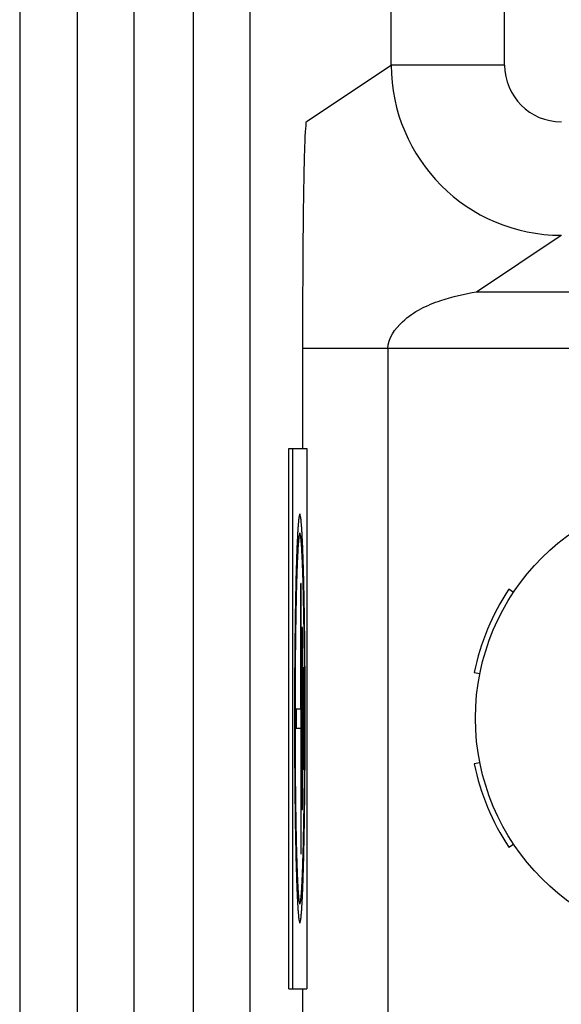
# Model space of a CAD drawing. Header units: inches. Extents: x 0 to 34, y 0 to 22.
# Tile 107 of 124: x 24.288 to 24.476, y 13.786 to 14.128. Entities that reach past the tile are written whole.
import ezdxf

# ---------------------------------------------------------------- set-up
doc = ezdxf.new("R2010")
doc.units = ezdxf.units.IN
doc.header["$LTSCALE"] = 1.87
doc.header["$MEASUREMENT"] = 0
doc.layers.get('0').update_dxf_attribs({"linetype": 'CONTINUOUS'})
doc.layers.add('03___PRT_ALL_CURVES', color=7, linetype='CONTINUOUS')

msp = doc.modelspace()

# ---------------------------------------------------------------- linework, layer by layer
at = {"color": 7, "linetype": 'CONTINUOUS'}
for p, q in [((24.30776, 16.74984), (24.30776, 13.59745)), ((24.32744, 16.74984), (24.32744, 13.59753)), ((24.34814, 13.59769), (24.34814, 16.74984)), ((24.36782, 13.59801), (24.36782, 16.74984)), ((24.2878, 16.6777), (24.2878, 13.59748)), ((24.41683, 14.11229), (24.41683, 14.3146)), ((24.45618, 14.11229), (24.45618, 14.3146)), ((24.38742, 14.09269), (24.41683, 14.11229)), ((24.45618, 14.11229), (24.41683, 14.11229)), ((24.44646, 14.03365), (24.47587, 14.05325)), ((24.44646, 14.03365), (24.49938, 14.03365)), ((24.50575, 14.01396), (24.38615, 14.01396)), ((24.38615, 13.97927), (24.38615, 14.01396)), ((24.41567, 14.01396), (24.41567, 13.59969)), ((24.38124, 13.97927), (24.38753, 13.97927)), ((24.38124, 13.79177), (24.38124, 13.97927)), ((24.38262, 13.79177), (24.38262, 13.97927)), ((24.38753, 13.97927), (24.38753, 13.79177)), ((24.45927, 13.92933), (24.45763, 13.93042)), ((24.44566, 13.90152), (24.44759, 13.90113)), ((24.44759, 13.87021), (24.44566, 13.86982)), ((24.45763, 13.84092), (24.45927, 13.84201)), ((24.38124, 13.79177), (24.38753, 13.79177)), ((24.38615, 13.59849), (24.38615, 13.79177))]:
    msp.add_line(p, q, dxfattribs=at)
msp.add_circle((24.5248, 13.88567), 0.07874, dxfattribs=at)
for centre, radius, start, end in [((24.4759, 14.11232), 0.05907, 180.0237, 269.9727), ((24.47587, 14.11229), 0.01968, 180.0064, 270.0045), ((24.5248, 13.88567), 0.08071, 146.3236, 168.6764), ((24.5248, 13.88567), 0.08071, 191.3236, 213.6764)]:
    msp.add_arc(centre, radius, start, end, dxfattribs=at)
for points, knots in [([(24.38615, 14.01396), (24.38615, 14.02245), (24.38615, 14.03507), (24.38626, 14.05161), (24.38638, 14.06324), (24.38657, 14.07377), (24.38672, 14.08165), (24.38696, 14.08686), (24.387, 14.08979), (24.38733, 14.09146), (24.38721, 14.09255), (24.38742, 14.09269)], [0, 0, 0, 0, 0.32334, 0.480685, 0.629962, 0.766128, 0.882183, 0.929225, 0.966163, 0.990451, 1, 1, 1, 1]), ([(24.41567, 14.01396), (24.41567, 14.0175), (24.42144, 14.02537), (24.4331, 14.03082), (24.44225, 14.03294), (24.44646, 14.03365)], [0, 0, 0, 0, 0.274709, 0.668123, 1, 1, 1, 1])]:
    msp.add_open_spline(points, degree=3, knots=knots, dxfattribs=at)
at = {"layer": '03___PRT_ALL_CURVES', "color": 4, "linetype": 'CONTINUOUS'}
for p, q in [((24.38555, 13.93246), (24.38538, 13.93246)), ((24.38538, 13.88881), (24.38538, 13.93246)), ((24.38555, 13.8386), (24.38555, 13.93246)), ((24.38594, 13.9171), (24.38577, 13.9171)), ((24.38577, 13.9171), (24.38577, 13.85396)), ((24.38594, 13.85396), (24.38594, 13.9171)), ((24.38633, 13.90313), (24.38616, 13.90313)), ((24.38616, 13.90313), (24.38616, 13.86793)), ((24.38633, 13.86793), (24.38633, 13.90313)), ((24.38538, 13.88881), (24.38385, 13.88881)), ((24.38385, 13.88881), (24.38385, 13.88224)), ((24.38385, 13.88224), (24.38538, 13.88224)), ((24.38538, 13.88224), (24.38538, 13.8386)), ((24.38616, 13.86793), (24.38633, 13.86793)), ((24.38577, 13.85396), (24.38594, 13.85396)), ((24.38538, 13.8386), (24.38555, 13.8386))]:
    msp.add_line(p, q, dxfattribs=at)
for points, knots in [([(24.38507, 13.95655), (24.38504, 13.95643), (24.385, 13.95626), (24.38494, 13.95604), (24.38489, 13.95587), (24.38486, 13.95573), (24.38483, 13.95562), (24.3848, 13.95553), (24.38478, 13.95545), (24.38476, 13.95538), (24.38475, 13.95532), (24.38474, 13.95529), (24.38473, 13.95526), (24.38472, 13.95524), (24.38472, 13.95522), (24.38472, 13.95521), (24.38471, 13.9552), (24.38471, 13.9552), (24.38471, 13.95518), (24.38471, 13.95516), (24.38471, 13.95512), (24.3847, 13.95507), (24.3847, 13.95501), (24.38469, 13.95492), (24.38468, 13.95482), (24.38467, 13.95465), (24.38465, 13.95444), (24.38463, 13.95419), (24.3846, 13.95394), (24.38458, 13.95361), (24.38454, 13.95319), (24.3845, 13.95277), (24.38447, 13.95244), (24.38445, 13.95219), (24.38443, 13.95194), (24.38441, 13.95173), (24.3844, 13.95156), (24.38439, 13.95146), (24.38438, 13.95138), (24.38438, 13.95131), (24.38437, 13.95126), (24.38437, 13.95122), (24.38437, 13.9512), (24.38437, 13.95119), (24.38436, 13.95116), (24.38436, 13.95113), (24.38436, 13.95107), (24.38436, 13.95098), (24.38435, 13.95088), (24.38434, 13.95075), (24.38434, 13.95058), (24.38432, 13.95031), (24.38431, 13.94997), (24.38429, 13.94956), (24.38427, 13.94915), (24.38424, 13.94861), (24.38421, 13.94793), (24.38417, 13.94726), (24.38415, 13.94671), (24.38412, 13.94631), (24.3841, 13.9459), (24.38409, 13.94556), (24.38407, 13.94529), (24.38407, 13.94512), (24.38406, 13.94498), (24.38405, 13.94488), (24.38405, 13.9448), (24.38405, 13.94474), (24.38405, 13.9447), (24.38404, 13.94468), (24.38404, 13.94464), (24.38404, 13.9446), (24.38404, 13.94452), (24.38404, 13.9444), (24.38403, 13.94426), (24.38403, 13.94407), (24.38402, 13.94384), (24.38401, 13.94347), (24.38399, 13.943), (24.38397, 13.94245), (24.38396, 13.94189), (24.38393, 13.94114), (24.3839, 13.94021), (24.38387, 13.93928), (24.38385, 13.93854), (24.38383, 13.93798), (24.38381, 13.93742), (24.3838, 13.93695), (24.38379, 13.93658), (24.38378, 13.93635), (24.38377, 13.93616), (24.38377, 13.93602), (24.38376, 13.93591), (24.38376, 13.93583), (24.38376, 13.93578), (24.38376, 13.93575), (24.38376, 13.9357), (24.38376, 13.93565), (24.38375, 13.93555), (24.38375, 13.93541), (24.38375, 13.93524), (24.38374, 13.93502), (24.38374, 13.93474), (24.38373, 13.93429), (24.38372, 13.93374), (24.3837, 13.93307), (24.38369, 13.9324), (24.38367, 13.9315), (24.38364, 13.93039), (24.38362, 13.92927), (24.3836, 13.92838), (24.38359, 13.92771), (24.38357, 13.92704), (24.38356, 13.92648), (24.38355, 13.92604), (24.38354, 13.9257), (24.38354, 13.92542), (24.38353, 13.92523), (24.38353, 13.92512), (24.38353, 13.92504), (24.38353, 13.92494), (24.38353, 13.92481), (24.38352, 13.92459), (24.38352, 13.92427), (24.38351, 13.92389), (24.38351, 13.92338), (24.3835, 13.92274), (24.38349, 13.92198), (24.38348, 13.92122), (24.38346, 13.9202), (24.38344, 13.91892), (24.38342, 13.9174), (24.3834, 13.91613), (24.38339, 13.91511), (24.38338, 13.91447), (24.38337, 13.91396), (24.38337, 13.91358), (24.38336, 13.91326), (24.38336, 13.91304), (24.38336, 13.91291), (24.38336, 13.91282), (24.38336, 13.91271), (24.38336, 13.91258), (24.38335, 13.91233), (24.38335, 13.91199), (24.38335, 13.91157), (24.38334, 13.91102), (24.38334, 13.91033), (24.38333, 13.90923), (24.38332, 13.90785), (24.3833, 13.90619), (24.38329, 13.90453), (24.38328, 13.90315), (24.38327, 13.90205), (24.38327, 13.90136), (24.38326, 13.9008), (24.38326, 13.90039), (24.38326, 13.90004), (24.38325, 13.89977), (24.38325, 13.89956), (24.38325, 13.89934), (24.38325, 13.89905), (24.38325, 13.89868), (24.38325, 13.89824), (24.38325, 13.89766), (24.38324, 13.89693), (24.38324, 13.89576), (24.38324, 13.8943), (24.38323, 13.89254), (24.38323, 13.89079), (24.38322, 13.88903), (24.38322, 13.88757), (24.38322, 13.88655), (24.38322, 13.88596), (24.38321, 13.88552), (24.38322, 13.88509), (24.38322, 13.88452), (24.38322, 13.88351), (24.38322, 13.8815), (24.38323, 13.8792), (24.38324, 13.8769), (24.38324, 13.87546), (24.38324, 13.87431), (24.38325, 13.87345), (24.38325, 13.87273), (24.38325, 13.87223), (24.38325, 13.87194), (24.38325, 13.87173), (24.38325, 13.87152), (24.38325, 13.87124), (24.38326, 13.87076), (24.38326, 13.87007), (24.38327, 13.86924), (24.38328, 13.86813), (24.38329, 13.86675), (24.3833, 13.86509), (24.38332, 13.86343), (24.38333, 13.86205), (24.38334, 13.86095), (24.38334, 13.86025), (24.38335, 13.8597), (24.38335, 13.85929), (24.38335, 13.85894), (24.38335, 13.8587), (24.38335, 13.85856), (24.38335, 13.85846), (24.38336, 13.85836), (24.38336, 13.85823), (24.38336, 13.85801), (24.38337, 13.85769), (24.38337, 13.85731), (24.38338, 13.8568), (24.38339, 13.85616), (24.3834, 13.85514), (24.38342, 13.85387), (24.38344, 13.85234), (24.38346, 13.85081), (24.38348, 13.84953), (24.38349, 13.84851), (24.3835, 13.84788), (24.38351, 13.84737), (24.38351, 13.84698), (24.38352, 13.84667), (24.38352, 13.84644), (24.38352, 13.84632), (24.38353, 13.84622), (24.38353, 13.84613), (24.38353, 13.84602), (24.38353, 13.84582), (24.38354, 13.84554), (24.38355, 13.8452), (24.38356, 13.84474), (24.38357, 13.84417), (24.38359, 13.84326), (24.38361, 13.84212), (24.38364, 13.84076), (24.38367, 13.83962), (24.38369, 13.83871), (24.3837, 13.83803), (24.38372, 13.83735), (24.38373, 13.83678), (24.38374, 13.83632), (24.38374, 13.83604), (24.38375, 13.83581), (24.38375, 13.83564), (24.38375, 13.8355), (24.38376, 13.8354), (24.38376, 13.83534), (24.38376, 13.8353), (24.38376, 13.83527), (24.38376, 13.83522), (24.38376, 13.83514), (24.38377, 13.83503), (24.38377, 13.83489), (24.38378, 13.83471), (24.38379, 13.83448), (24.3838, 13.83411), (24.38381, 13.83365), (24.38383, 13.8331), (24.38385, 13.83255), (24.38387, 13.83182), (24.3839, 13.8309), (24.38393, 13.82999), (24.38395, 13.82925), (24.38397, 13.8287), (24.38399, 13.82815), (24.384, 13.82769), (24.38401, 13.82733), (24.38402, 13.8271), (24.38403, 13.82692), (24.38403, 13.82678), (24.38403, 13.82666), (24.38404, 13.82658), (24.38404, 13.82654), (24.38404, 13.8265), (24.38404, 13.82648), (24.38404, 13.82644), (24.38405, 13.82638), (24.38405, 13.8263), (24.38405, 13.8262), (24.38406, 13.82606), (24.38407, 13.82589), (24.38408, 13.82562), (24.3841, 13.82527), (24.38412, 13.82487), (24.38414, 13.82446), (24.38417, 13.82391), (24.3842, 13.82323), (24.38423, 13.82255), (24.38426, 13.822), (24.38428, 13.82159), (24.3843, 13.82118), (24.38432, 13.82084), (24.38433, 13.82057), (24.38434, 13.8204), (24.38434, 13.82026), (24.38435, 13.82016), (24.38435, 13.82007), (24.38436, 13.82001), (24.38436, 13.81998), (24.38436, 13.81995), (24.38436, 13.81994), (24.38436, 13.81992), (24.38437, 13.81988), (24.38437, 13.81983), (24.38438, 13.81976), (24.38438, 13.81968), (24.38439, 13.81957), (24.38441, 13.8194), (24.38442, 13.81919), (24.38445, 13.81894), (24.38447, 13.81869), (24.3845, 13.81835), (24.38453, 13.81793), (24.38457, 13.8175), (24.3846, 13.81717), (24.38462, 13.81691), (24.38464, 13.81666), (24.38466, 13.81645), (24.38467, 13.81628), (24.38468, 13.81617), (24.38469, 13.81609), (24.3847, 13.81603), (24.3847, 13.81597), (24.3847, 13.81594), (24.3847, 13.81592), (24.38471, 13.8159), (24.38471, 13.8159), (24.38471, 13.81589), (24.38471, 13.81588), (24.38472, 13.81586), (24.38472, 13.81583), (24.38473, 13.81581), (24.38474, 13.81577), (24.38476, 13.81571), (24.38478, 13.81564), (24.3848, 13.81555), (24.38482, 13.81546), (24.38485, 13.81535), (24.38489, 13.8152), (24.38494, 13.81502), (24.385, 13.81479), (24.38504, 13.81462), (24.38507, 13.8145)], [0, 0, 0, 0, 0.015625, 0.023438, 0.03125, 0.039062, 0.042969, 0.046875, 0.050781, 0.054688, 0.056641, 0.058594, 0.05957, 0.060547, 0.061523, 0.062012, 0.062256, 0.0625, 0.062744, 0.062988, 0.063477, 0.064453, 0.06543, 0.066406, 0.068359, 0.070312, 0.074219, 0.078125, 0.082031, 0.085938, 0.09375, 0.101562, 0.105469, 0.109375, 0.113281, 0.117188, 0.119141, 0.121094, 0.12207, 0.123047, 0.124023, 0.124512, 0.124756, 0.125, 0.125244, 0.125488, 0.125977, 0.126953, 0.12793, 0.128906, 0.130859, 0.132812, 0.136719, 0.140625, 0.144531, 0.148438, 0.15625, 0.164062, 0.167969, 0.171875, 0.175781, 0.179688, 0.181641, 0.183594, 0.18457, 0.185547, 0.186523, 0.187012, 0.187256, 0.1875, 0.187744, 0.187988, 0.188477, 0.189453, 0.19043, 0.191406, 0.193359, 0.195312, 0.199219, 0.203125, 0.207031, 0.210938, 0.21875, 0.226562, 0.230469, 0.234375, 0.238281, 0.242188, 0.244141, 0.246094, 0.24707, 0.248047, 0.249023, 0.249512, 0.249756, 0.25, 0.250244, 0.250488, 0.250977, 0.251953, 0.25293, 0.253906, 0.255859, 0.257812, 0.261719, 0.265625, 0.269531, 0.273438, 0.28125, 0.289062, 0.292969, 0.296875, 0.300781, 0.304688, 0.306641, 0.308594, 0.310547, 0.311523, 0.312012, 0.3125, 0.312988, 0.313477, 0.314453, 0.316406, 0.318359, 0.320312, 0.324219, 0.328125, 0.332031, 0.335938, 0.34375, 0.351562, 0.359375, 0.363281, 0.367188, 0.369141, 0.371094, 0.373047, 0.374023, 0.374512, 0.375, 0.375488, 0.375977, 0.376953, 0.378906, 0.380859, 0.382812, 0.386719, 0.390625, 0.398438, 0.40625, 0.414062, 0.421875, 0.425781, 0.429688, 0.431641, 0.433594, 0.435547, 0.436523, 0.4375, 0.438477, 0.439453, 0.441406, 0.443359, 0.445312, 0.449219, 0.453125, 0.460938, 0.46875, 0.476562, 0.484375, 0.492188, 0.496094, 0.498047, 0.5, 0.501953, 0.503906, 0.507812, 0.515625, 0.53125, 0.539062, 0.546875, 0.550781, 0.554688, 0.558594, 0.560547, 0.561523, 0.5625, 0.563477, 0.564453, 0.566406, 0.570312, 0.574219, 0.578125, 0.585938, 0.59375, 0.601562, 0.609375, 0.613281, 0.617188, 0.619141, 0.621094, 0.623047, 0.624023, 0.624512, 0.625, 0.625488, 0.625977, 0.626953, 0.628906, 0.630859, 0.632812, 0.636719, 0.640625, 0.648438, 0.65625, 0.664062, 0.671875, 0.675781, 0.679688, 0.681641, 0.683594, 0.685547, 0.686523, 0.687012, 0.6875, 0.687988, 0.688477, 0.689453, 0.691406, 0.693359, 0.695312, 0.699219, 0.703125, 0.710938, 0.71875, 0.726562, 0.730469, 0.734375, 0.738281, 0.742188, 0.744141, 0.746094, 0.74707, 0.748047, 0.749023, 0.749512, 0.749756, 0.75, 0.750244, 0.750488, 0.750977, 0.751953, 0.75293, 0.753906, 0.755859, 0.757812, 0.761719, 0.765625, 0.769531, 0.773438, 0.78125, 0.789062, 0.792969, 0.796875, 0.800781, 0.804688, 0.806641, 0.808594, 0.80957, 0.810547, 0.811523, 0.812012, 0.812256, 0.8125, 0.812744, 0.812988, 0.813477, 0.814453, 0.81543, 0.816406, 0.818359, 0.820312, 0.824219, 0.828125, 0.832031, 0.835938, 0.84375, 0.851562, 0.855469, 0.859375, 0.863281, 0.867188, 0.869141, 0.871094, 0.87207, 0.873047, 0.874023, 0.874512, 0.874756, 0.875, 0.875244, 0.875488, 0.875977, 0.876953, 0.87793, 0.878906, 0.880859, 0.882812, 0.886719, 0.890625, 0.894531, 0.898438, 0.90625, 0.914062, 0.917969, 0.921875, 0.925781, 0.929688, 0.931641, 0.933594, 0.93457, 0.935547, 0.936523, 0.937012, 0.937256, 0.9375, 0.937744, 0.937988, 0.938477, 0.939453, 0.94043, 0.941406, 0.943359, 0.945312, 0.949219, 0.953125, 0.957031, 0.960938, 0.96875, 0.976562, 0.984375, 1, 1, 1, 1]), ([(24.38507, 13.8145), (24.3851, 13.81461), (24.38515, 13.81478), (24.38521, 13.81501), (24.38525, 13.81518), (24.38529, 13.81532), (24.38532, 13.81543), (24.38534, 13.81551), (24.38537, 13.8156), (24.38539, 13.81567), (24.3854, 13.81572), (24.38541, 13.81576), (24.38542, 13.81579), (24.38542, 13.81581), (24.38543, 13.81583), (24.38543, 13.81584), (24.38543, 13.81585), (24.38543, 13.81585), (24.38544, 13.81587), (24.38544, 13.81589), (24.38544, 13.81593), (24.38545, 13.81598), (24.38545, 13.81604), (24.38546, 13.81612), (24.38547, 13.81623), (24.38548, 13.81639), (24.3855, 13.8166), (24.38552, 13.81685), (24.38554, 13.8171), (24.38557, 13.81744), (24.38561, 13.81785), (24.38564, 13.81827), (24.38567, 13.81861), (24.3857, 13.81886), (24.38572, 13.81911), (24.38574, 13.81932), (24.38575, 13.81948), (24.38576, 13.81959), (24.38577, 13.81967), (24.38577, 13.81973), (24.38578, 13.81979), (24.38578, 13.81982), (24.38578, 13.81984), (24.38578, 13.81986), (24.38578, 13.81988), (24.38579, 13.81992), (24.38579, 13.81998), (24.38579, 13.82006), (24.3858, 13.82016), (24.3858, 13.8203), (24.38581, 13.82047), (24.38583, 13.82074), (24.38584, 13.82108), (24.38586, 13.82148), (24.38588, 13.82189), (24.38591, 13.82243), (24.38594, 13.82311), (24.38598, 13.82379), (24.386, 13.82433), (24.38602, 13.82474), (24.38604, 13.82515), (24.38606, 13.82548), (24.38607, 13.82576), (24.38608, 13.82592), (24.38609, 13.82606), (24.38609, 13.82616), (24.3861, 13.82625), (24.3861, 13.82631), (24.3861, 13.82634), (24.3861, 13.82636), (24.3861, 13.8264), (24.38611, 13.82645), (24.38611, 13.82653), (24.38611, 13.82664), (24.38612, 13.82678), (24.38612, 13.82697), (24.38613, 13.8272), (24.38614, 13.82758), (24.38616, 13.82804), (24.38617, 13.8286), (24.38619, 13.82916), (24.38622, 13.8299), (24.38625, 13.83083), (24.38628, 13.83176), (24.3863, 13.83251), (24.38632, 13.83307), (24.38633, 13.83363), (24.38635, 13.83409), (24.38636, 13.83446), (24.38637, 13.8347), (24.38637, 13.83488), (24.38638, 13.83502), (24.38638, 13.83514), (24.38639, 13.83522), (24.38639, 13.83527), (24.38639, 13.8353), (24.38639, 13.83534), (24.38639, 13.8354), (24.38639, 13.8355), (24.3864, 13.83564), (24.3864, 13.8358), (24.3864, 13.83603), (24.38641, 13.83631), (24.38642, 13.83675), (24.38643, 13.83731), (24.38645, 13.83798), (24.38646, 13.83865), (24.38648, 13.83954), (24.3865, 13.84066), (24.38653, 13.84177), (24.38655, 13.84267), (24.38656, 13.84333), (24.38658, 13.844), (24.38659, 13.84456), (24.3866, 13.84501), (24.3866, 13.84534), (24.38661, 13.84562), (24.38661, 13.84582), (24.38662, 13.84593), (24.38662, 13.84601), (24.38662, 13.84611), (24.38662, 13.84623), (24.38662, 13.84646), (24.38663, 13.84678), (24.38663, 13.84716), (24.38664, 13.84767), (24.38665, 13.8483), (24.38666, 13.84907), (24.38667, 13.84983), (24.38669, 13.85085), (24.3867, 13.85212), (24.38673, 13.85365), (24.38674, 13.85492), (24.38676, 13.85594), (24.38677, 13.85657), (24.38677, 13.85708), (24.38678, 13.85747), (24.38678, 13.85778), (24.38679, 13.85801), (24.38679, 13.85813), (24.38679, 13.85823), (24.38679, 13.85833), (24.38679, 13.85847), (24.38679, 13.85871), (24.3868, 13.85906), (24.3868, 13.85947), (24.3868, 13.86002), (24.38681, 13.86071), (24.38682, 13.86182), (24.38683, 13.8632), (24.38684, 13.86486), (24.38686, 13.86651), (24.38687, 13.86789), (24.38688, 13.869), (24.38688, 13.86969), (24.38689, 13.87024), (24.38689, 13.87066), (24.38689, 13.871), (24.38689, 13.87128), (24.3869, 13.87148), (24.3869, 13.8717), (24.3869, 13.872), (24.3869, 13.87236), (24.3869, 13.8728), (24.3869, 13.87339), (24.3869, 13.87412), (24.38691, 13.87529), (24.38691, 13.87675), (24.38691, 13.8785), (24.38692, 13.88026), (24.38692, 13.88201), (24.38693, 13.88348), (24.38693, 13.8845), (24.38693, 13.88508), (24.38693, 13.88552), (24.38693, 13.88595), (24.38693, 13.88653), (24.38693, 13.88753), (24.38692, 13.88955), (24.38692, 13.89185), (24.38691, 13.89414), (24.38691, 13.89558), (24.3869, 13.89673), (24.3869, 13.89759), (24.3869, 13.89831), (24.3869, 13.89882), (24.3869, 13.8991), (24.3869, 13.89932), (24.3869, 13.89952), (24.38689, 13.8998), (24.38689, 13.90029), (24.38688, 13.90098), (24.38688, 13.90181), (24.38687, 13.90291), (24.38686, 13.90429), (24.38685, 13.90595), (24.38683, 13.90761), (24.38682, 13.90899), (24.38681, 13.9101), (24.38681, 13.91079), (24.3868, 13.91134), (24.3868, 13.91176), (24.3868, 13.9121), (24.38679, 13.91235), (24.38679, 13.91248), (24.38679, 13.91259), (24.38679, 13.91268), (24.38679, 13.91281), (24.38679, 13.91303), (24.38678, 13.91335), (24.38678, 13.91374), (24.38677, 13.91425), (24.38676, 13.91488), (24.38675, 13.9159), (24.38673, 13.91718), (24.38671, 13.91871), (24.38669, 13.92024), (24.38667, 13.92151), (24.38665, 13.92253), (24.38665, 13.92317), (24.38664, 13.92368), (24.38663, 13.92406), (24.38663, 13.92438), (24.38663, 13.9246), (24.38662, 13.92473), (24.38662, 13.92483), (24.38662, 13.92491), (24.38662, 13.92503), (24.38661, 13.92522), (24.38661, 13.92551), (24.3866, 13.92585), (24.38659, 13.9263), (24.38658, 13.92687), (24.38656, 13.92778), (24.38653, 13.92892), (24.38651, 13.93029), (24.38648, 13.93142), (24.38646, 13.93233), (24.38645, 13.93301), (24.38643, 13.9337), (24.38642, 13.93427), (24.38641, 13.93472), (24.3864, 13.935), (24.3864, 13.93523), (24.3864, 13.9354), (24.38639, 13.93554), (24.38639, 13.93564), (24.38639, 13.9357), (24.38639, 13.93575), (24.38639, 13.93578), (24.38639, 13.93582), (24.38638, 13.9359), (24.38638, 13.93602), (24.38638, 13.93616), (24.38637, 13.93634), (24.38636, 13.93657), (24.38635, 13.93694), (24.38634, 13.93739), (24.38632, 13.93794), (24.3863, 13.93849), (24.38628, 13.93923), (24.38625, 13.94014), (24.38622, 13.94106), (24.3862, 13.94179), (24.38618, 13.94234), (24.38616, 13.94289), (24.38615, 13.94335), (24.38613, 13.94372), (24.38613, 13.94395), (24.38612, 13.94413), (24.38612, 13.94427), (24.38611, 13.94438), (24.38611, 13.94446), (24.38611, 13.94451), (24.38611, 13.94454), (24.38611, 13.94457), (24.38611, 13.9446), (24.3861, 13.94466), (24.3861, 13.94475), (24.38609, 13.94485), (24.38609, 13.94499), (24.38608, 13.94516), (24.38606, 13.94543), (24.38605, 13.94577), (24.38603, 13.94618), (24.38601, 13.94659), (24.38598, 13.94713), (24.38595, 13.94782), (24.38591, 13.9485), (24.38589, 13.94905), (24.38587, 13.94945), (24.38585, 13.94986), (24.38583, 13.95021), (24.38582, 13.95048), (24.38581, 13.95065), (24.3858, 13.95079), (24.3858, 13.95089), (24.38579, 13.95097), (24.38579, 13.95103), (24.38579, 13.95107), (24.38579, 13.9511), (24.38579, 13.95111), (24.38579, 13.95113), (24.38578, 13.95117), (24.38578, 13.95122), (24.38577, 13.95128), (24.38576, 13.95137), (24.38576, 13.95147), (24.38574, 13.95164), (24.38572, 13.95185), (24.3857, 13.95211), (24.38568, 13.95236), (24.38565, 13.9527), (24.38561, 13.95312), (24.38558, 13.95354), (24.38555, 13.95388), (24.38553, 13.95413), (24.38551, 13.95439), (24.38549, 13.9546), (24.38547, 13.95477), (24.38546, 13.95487), (24.38546, 13.95496), (24.38545, 13.95502), (24.38545, 13.95507), (24.38544, 13.95511), (24.38544, 13.95513), (24.38544, 13.95515), (24.38544, 13.95515), (24.38544, 13.95516), (24.38543, 13.95517), (24.38543, 13.95519), (24.38542, 13.95521), (24.38542, 13.95524), (24.38541, 13.95528), (24.38539, 13.95533), (24.38537, 13.95541), (24.38535, 13.9555), (24.38533, 13.95558), (24.3853, 13.9557), (24.38526, 13.95585), (24.38521, 13.95602), (24.38515, 13.95625), (24.3851, 13.95643), (24.38507, 13.95655)], [0, 0, 0, 0, 0.015625, 0.023438, 0.03125, 0.039062, 0.042969, 0.046875, 0.050781, 0.054688, 0.056641, 0.058594, 0.05957, 0.060547, 0.061523, 0.062012, 0.062256, 0.0625, 0.062744, 0.062988, 0.063477, 0.064453, 0.06543, 0.066406, 0.068359, 0.070312, 0.074219, 0.078125, 0.082031, 0.085938, 0.09375, 0.101562, 0.105469, 0.109375, 0.113281, 0.117188, 0.119141, 0.121094, 0.12207, 0.123047, 0.124023, 0.124512, 0.124756, 0.125, 0.125244, 0.125488, 0.125977, 0.126953, 0.12793, 0.128906, 0.130859, 0.132812, 0.136719, 0.140625, 0.144531, 0.148438, 0.15625, 0.164062, 0.167969, 0.171875, 0.175781, 0.179688, 0.181641, 0.183594, 0.18457, 0.185547, 0.186523, 0.187012, 0.187256, 0.1875, 0.187744, 0.187988, 0.188477, 0.189453, 0.19043, 0.191406, 0.193359, 0.195312, 0.199219, 0.203125, 0.207031, 0.210938, 0.21875, 0.226562, 0.230469, 0.234375, 0.238281, 0.242188, 0.244141, 0.246094, 0.24707, 0.248047, 0.249023, 0.249512, 0.249756, 0.25, 0.250244, 0.250488, 0.250977, 0.251953, 0.25293, 0.253906, 0.255859, 0.257812, 0.261719, 0.265625, 0.269531, 0.273438, 0.28125, 0.289062, 0.292969, 0.296875, 0.300781, 0.304688, 0.306641, 0.308594, 0.310547, 0.311523, 0.312012, 0.3125, 0.312988, 0.313477, 0.314453, 0.316406, 0.318359, 0.320312, 0.324219, 0.328125, 0.332031, 0.335938, 0.34375, 0.351562, 0.359375, 0.363281, 0.367188, 0.369141, 0.371094, 0.373047, 0.374023, 0.374512, 0.375, 0.375488, 0.375977, 0.376953, 0.378906, 0.380859, 0.382812, 0.386719, 0.390625, 0.398438, 0.40625, 0.414062, 0.421875, 0.425781, 0.429688, 0.431641, 0.433594, 0.435547, 0.436523, 0.4375, 0.438477, 0.439453, 0.441406, 0.443359, 0.445312, 0.449219, 0.453125, 0.460938, 0.46875, 0.476562, 0.484375, 0.492188, 0.496094, 0.498047, 0.5, 0.501953, 0.503906, 0.507812, 0.515625, 0.53125, 0.539062, 0.546875, 0.550781, 0.554688, 0.558594, 0.560547, 0.561523, 0.5625, 0.563477, 0.564453, 0.566406, 0.570312, 0.574219, 0.578125, 0.585938, 0.59375, 0.601562, 0.609375, 0.613281, 0.617188, 0.619141, 0.621094, 0.623047, 0.624023, 0.624512, 0.625, 0.625488, 0.625977, 0.626953, 0.628906, 0.630859, 0.632812, 0.636719, 0.640625, 0.648438, 0.65625, 0.664062, 0.671875, 0.675781, 0.679688, 0.681641, 0.683594, 0.685547, 0.686523, 0.687012, 0.6875, 0.687988, 0.688477, 0.689453, 0.691406, 0.693359, 0.695312, 0.699219, 0.703125, 0.710938, 0.71875, 0.726562, 0.730469, 0.734375, 0.738281, 0.742188, 0.744141, 0.746094, 0.74707, 0.748047, 0.749023, 0.749512, 0.749756, 0.75, 0.750244, 0.750488, 0.750977, 0.751953, 0.75293, 0.753906, 0.755859, 0.757812, 0.761719, 0.765625, 0.769531, 0.773438, 0.78125, 0.789062, 0.792969, 0.796875, 0.800781, 0.804688, 0.806641, 0.808594, 0.80957, 0.810547, 0.811523, 0.812012, 0.812256, 0.8125, 0.812744, 0.812988, 0.813477, 0.814453, 0.81543, 0.816406, 0.818359, 0.820312, 0.824219, 0.828125, 0.832031, 0.835938, 0.84375, 0.851562, 0.855469, 0.859375, 0.863281, 0.867188, 0.869141, 0.871094, 0.87207, 0.873047, 0.874023, 0.874512, 0.874756, 0.875, 0.875244, 0.875488, 0.875977, 0.876953, 0.87793, 0.878906, 0.880859, 0.882812, 0.886719, 0.890625, 0.894531, 0.898438, 0.90625, 0.914062, 0.917969, 0.921875, 0.925781, 0.929688, 0.931641, 0.933594, 0.93457, 0.935547, 0.936523, 0.937012, 0.937256, 0.9375, 0.937744, 0.937988, 0.938477, 0.939453, 0.94043, 0.941406, 0.943359, 0.945312, 0.949219, 0.953125, 0.957031, 0.960938, 0.96875, 0.976562, 0.984375, 1, 1, 1, 1]), ([(24.38507, 13.94996), (24.38505, 13.94986), (24.38501, 13.94971), (24.38495, 13.9495), (24.38491, 13.94935), (24.38488, 13.94922), (24.38485, 13.94912), (24.38483, 13.94904), (24.38481, 13.94896), (24.38479, 13.9489), (24.38478, 13.94885), (24.38477, 13.94882), (24.38476, 13.94879), (24.38476, 13.94877), (24.38475, 13.94876), (24.38475, 13.94875), (24.38475, 13.94874), (24.38475, 13.94874), (24.38474, 13.94872), (24.38474, 13.9487), (24.38474, 13.94867), (24.38474, 13.94862), (24.38473, 13.94856), (24.38472, 13.94849), (24.38472, 13.94839), (24.3847, 13.94824), (24.38469, 13.94805), (24.38467, 13.94783), (24.38465, 13.9476), (24.38462, 13.9473), (24.38459, 13.94692), (24.38456, 13.94654), (24.38453, 13.94624), (24.38451, 13.94601), (24.38449, 13.94578), (24.38447, 13.94559), (24.38446, 13.94544), (24.38445, 13.94535), (24.38445, 13.94527), (24.38444, 13.94521), (24.38444, 13.94517), (24.38443, 13.94513), (24.38443, 13.94511), (24.38443, 13.9451), (24.38443, 13.94508), (24.38443, 13.94505), (24.38443, 13.94499), (24.38442, 13.94492), (24.38442, 13.94482), (24.38441, 13.9447), (24.3844, 13.94455), (24.38439, 13.9443), (24.38438, 13.94399), (24.38436, 13.94362), (24.38434, 13.94325), (24.38432, 13.94276), (24.38429, 13.94215), (24.38426, 13.94153), (24.38423, 13.94104), (24.38421, 13.94067), (24.38419, 13.9403), (24.38418, 13.93999), (24.38417, 13.93975), (24.38416, 13.9396), (24.38415, 13.93947), (24.38415, 13.93938), (24.38415, 13.9393), (24.38414, 13.93925), (24.38414, 13.93922), (24.38414, 13.9392), (24.38414, 13.93916), (24.38414, 13.93912), (24.38414, 13.93905), (24.38413, 13.93894), (24.38413, 13.93882), (24.38412, 13.93865), (24.38412, 13.93844), (24.38411, 13.9381), (24.38409, 13.93768), (24.38408, 13.93717), (24.38406, 13.93666), (24.38404, 13.93599), (24.38401, 13.93514), (24.38398, 13.9343), (24.38396, 13.93362), (24.38395, 13.93311), (24.38393, 13.93261), (24.38392, 13.93219), (24.38391, 13.93185), (24.3839, 13.93164), (24.38389, 13.93147), (24.38389, 13.93134), (24.38389, 13.93124), (24.38388, 13.93115), (24.38388, 13.93109), (24.38388, 13.93101), (24.38388, 13.93091), (24.38387, 13.93078), (24.38387, 13.93063), (24.38387, 13.93043), (24.38386, 13.93018), (24.38385, 13.92977), (24.38384, 13.92927), (24.38383, 13.92866), (24.38382, 13.92805), (24.3838, 13.92724), (24.38378, 13.92623), (24.38375, 13.92501), (24.38373, 13.924), (24.38371, 13.92319), (24.3837, 13.92269), (24.38369, 13.92228), (24.38369, 13.92198), (24.38368, 13.92172), (24.38368, 13.92155), (24.38367, 13.92144), (24.38367, 13.92137), (24.38367, 13.92128), (24.38367, 13.92117), (24.38367, 13.92097), (24.38366, 13.92068), (24.38366, 13.92033), (24.38365, 13.91987), (24.38364, 13.91929), (24.38363, 13.91837), (24.38361, 13.91721), (24.38359, 13.91583), (24.38357, 13.91444), (24.38356, 13.91329), (24.38355, 13.91236), (24.38354, 13.91179), (24.38353, 13.91133), (24.38353, 13.91098), (24.38352, 13.91069), (24.38352, 13.91049), (24.38352, 13.91037), (24.38352, 13.91029), (24.38352, 13.91019), (24.38351, 13.91007), (24.38351, 13.90985), (24.38351, 13.90953), (24.38351, 13.90916), (24.3835, 13.90866), (24.3835, 13.90803), (24.38349, 13.90703), (24.38348, 13.90578), (24.38347, 13.90427), (24.38346, 13.90277), (24.38345, 13.90152), (24.38344, 13.90051), (24.38343, 13.89976), (24.38343, 13.89914), (24.38342, 13.8987), (24.38342, 13.89845), (24.38342, 13.89826), (24.38342, 13.89806), (24.38342, 13.8978), (24.38342, 13.89733), (24.38342, 13.89667), (24.38341, 13.89587), (24.38341, 13.89481), (24.38341, 13.89348), (24.3834, 13.89189), (24.3834, 13.8903), (24.3834, 13.88871), (24.38339, 13.88738), (24.38339, 13.88645), (24.38339, 13.88592), (24.38339, 13.88552), (24.38339, 13.88513), (24.38339, 13.88461), (24.38339, 13.8837), (24.3834, 13.88187), (24.3834, 13.87979), (24.38341, 13.8777), (24.38341, 13.8764), (24.38341, 13.87535), (24.38342, 13.87457), (24.38342, 13.87392), (24.38342, 13.87346), (24.38342, 13.8732), (24.38342, 13.873), (24.38342, 13.87282), (24.38342, 13.87257), (24.38343, 13.87213), (24.38343, 13.8715), (24.38344, 13.87075), (24.38344, 13.86975), (24.38345, 13.86849), (24.38347, 13.86699), (24.38348, 13.86548), (24.38349, 13.86423), (24.3835, 13.86322), (24.3835, 13.8626), (24.38351, 13.8621), (24.38351, 13.86172), (24.38351, 13.86141), (24.38351, 13.86119), (24.38351, 13.86106), (24.38351, 13.86096), (24.38352, 13.86088), (24.38352, 13.86076), (24.38352, 13.86056), (24.38352, 13.86027), (24.38353, 13.85993), (24.38354, 13.85946), (24.38354, 13.85888), (24.38356, 13.85796), (24.38357, 13.8568), (24.38359, 13.85541), (24.38361, 13.85403), (24.38363, 13.85287), (24.38364, 13.85194), (24.38365, 13.85137), (24.38365, 13.8509), (24.38366, 13.85056), (24.38366, 13.85027), (24.38367, 13.85006), (24.38367, 13.84995), (24.38367, 13.84986), (24.38367, 13.84979), (24.38367, 13.84968), (24.38368, 13.8495), (24.38368, 13.84924), (24.38369, 13.84893), (24.3837, 13.84852), (24.38371, 13.84801), (24.38373, 13.84718), (24.38375, 13.84615), (24.38377, 13.84491), (24.3838, 13.84388), (24.38381, 13.84305), (24.38383, 13.84243), (24.38384, 13.84181), (24.38385, 13.8413), (24.38386, 13.84089), (24.38387, 13.84063), (24.38387, 13.84042), (24.38387, 13.84027), (24.38388, 13.84014), (24.38388, 13.84005), (24.38388, 13.84), (24.38388, 13.83996), (24.38388, 13.83993), (24.38388, 13.83988), (24.38389, 13.83981), (24.38389, 13.83971), (24.38389, 13.83958), (24.3839, 13.83942), (24.3839, 13.83921), (24.38392, 13.83888), (24.38393, 13.83846), (24.38394, 13.83796), (24.38396, 13.83746), (24.38398, 13.8368), (24.38401, 13.83597), (24.38403, 13.83513), (24.38406, 13.83447), (24.38407, 13.83397), (24.38409, 13.83347), (24.3841, 13.83306), (24.38411, 13.83272), (24.38412, 13.83252), (24.38412, 13.83235), (24.38413, 13.83222), (24.38413, 13.83212), (24.38413, 13.83205), (24.38413, 13.83201), (24.38414, 13.83197), (24.38414, 13.83195), (24.38414, 13.83192), (24.38414, 13.83187), (24.38414, 13.83179), (24.38415, 13.8317), (24.38416, 13.83157), (24.38416, 13.83142), (24.38417, 13.83117), (24.38419, 13.83086), (24.38421, 13.83049), (24.38423, 13.83012), (24.38425, 13.82962), (24.38428, 13.829), (24.38431, 13.82838), (24.38433, 13.82789), (24.38435, 13.82752), (24.38437, 13.82715), (24.38439, 13.82684), (24.3844, 13.82659), (24.38441, 13.82643), (24.38441, 13.82631), (24.38442, 13.82622), (24.38442, 13.82614), (24.38442, 13.82609), (24.38442, 13.82606), (24.38443, 13.82603), (24.38443, 13.82602), (24.38443, 13.826), (24.38443, 13.82597), (24.38444, 13.82592), (24.38444, 13.82586), (24.38445, 13.82578), (24.38446, 13.82569), (24.38447, 13.82553), (24.38448, 13.82534), (24.3845, 13.82511), (24.38452, 13.82488), (24.38455, 13.82458), (24.38458, 13.82419), (24.38462, 13.82381), (24.38464, 13.8235), (24.38466, 13.82327), (24.38468, 13.82304), (24.3847, 13.82285), (24.38471, 13.8227), (24.38472, 13.8226), (24.38473, 13.82253), (24.38473, 13.82247), (24.38473, 13.82242), (24.38474, 13.82239), (24.38474, 13.82237), (24.38474, 13.82235), (24.38474, 13.82235), (24.38474, 13.82234), (24.38475, 13.82233), (24.38475, 13.82232), (24.38476, 13.8223), (24.38476, 13.82227), (24.38477, 13.82224), (24.38479, 13.82218), (24.3848, 13.82212), (24.38482, 13.82204), (24.38484, 13.82196), (24.38487, 13.82185), (24.38491, 13.82172), (24.38495, 13.82156), (24.385, 13.82135), (24.38505, 13.82119), (24.38507, 13.82108)], [0, 0, 0, 0, 0.015625, 0.023438, 0.03125, 0.039062, 0.042969, 0.046875, 0.050781, 0.054688, 0.056641, 0.058594, 0.05957, 0.060547, 0.061523, 0.062012, 0.062256, 0.0625, 0.062744, 0.062988, 0.063477, 0.064453, 0.06543, 0.066406, 0.068359, 0.070312, 0.074219, 0.078125, 0.082031, 0.085938, 0.09375, 0.101562, 0.105469, 0.109375, 0.113281, 0.117188, 0.119141, 0.121094, 0.12207, 0.123047, 0.124023, 0.124512, 0.124756, 0.125, 0.125244, 0.125488, 0.125977, 0.126953, 0.12793, 0.128906, 0.130859, 0.132812, 0.136719, 0.140625, 0.144531, 0.148438, 0.15625, 0.164062, 0.167969, 0.171875, 0.175781, 0.179688, 0.181641, 0.183594, 0.18457, 0.185547, 0.186523, 0.187012, 0.187256, 0.1875, 0.187744, 0.187988, 0.188477, 0.189453, 0.19043, 0.191406, 0.193359, 0.195312, 0.199219, 0.203125, 0.207031, 0.210938, 0.21875, 0.226562, 0.230469, 0.234375, 0.238281, 0.242188, 0.244141, 0.246094, 0.24707, 0.248047, 0.249023, 0.249512, 0.25, 0.250488, 0.250977, 0.251953, 0.25293, 0.253906, 0.255859, 0.257812, 0.261719, 0.265625, 0.269531, 0.273438, 0.28125, 0.289062, 0.296875, 0.300781, 0.304688, 0.306641, 0.308594, 0.310547, 0.311523, 0.312012, 0.3125, 0.312988, 0.313477, 0.314453, 0.316406, 0.318359, 0.320312, 0.324219, 0.328125, 0.335938, 0.34375, 0.351562, 0.359375, 0.363281, 0.367188, 0.369141, 0.371094, 0.373047, 0.374023, 0.374512, 0.375, 0.375488, 0.375977, 0.376953, 0.378906, 0.380859, 0.382812, 0.386719, 0.390625, 0.398438, 0.40625, 0.414062, 0.421875, 0.425781, 0.429688, 0.433594, 0.435547, 0.436523, 0.4375, 0.438477, 0.439453, 0.441406, 0.445312, 0.449219, 0.453125, 0.460938, 0.46875, 0.476562, 0.484375, 0.492188, 0.496094, 0.498047, 0.5, 0.501953, 0.503906, 0.507812, 0.515625, 0.53125, 0.539062, 0.546875, 0.550781, 0.554688, 0.558594, 0.560547, 0.561523, 0.5625, 0.563477, 0.564453, 0.566406, 0.570312, 0.574219, 0.578125, 0.585938, 0.59375, 0.601562, 0.609375, 0.613281, 0.617188, 0.619141, 0.621094, 0.623047, 0.624023, 0.624512, 0.625, 0.625488, 0.625977, 0.626953, 0.628906, 0.630859, 0.632812, 0.636719, 0.640625, 0.648438, 0.65625, 0.664062, 0.671875, 0.675781, 0.679688, 0.681641, 0.683594, 0.685547, 0.686523, 0.687012, 0.6875, 0.687988, 0.688477, 0.689453, 0.691406, 0.693359, 0.695312, 0.699219, 0.703125, 0.710938, 0.71875, 0.726562, 0.730469, 0.734375, 0.738281, 0.742188, 0.744141, 0.746094, 0.74707, 0.748047, 0.749023, 0.749512, 0.749756, 0.75, 0.750244, 0.750488, 0.750977, 0.751953, 0.75293, 0.753906, 0.755859, 0.757812, 0.761719, 0.765625, 0.769531, 0.773438, 0.78125, 0.789062, 0.792969, 0.796875, 0.800781, 0.804688, 0.806641, 0.808594, 0.80957, 0.810547, 0.811523, 0.812012, 0.812256, 0.8125, 0.812744, 0.812988, 0.813477, 0.814453, 0.81543, 0.816406, 0.818359, 0.820312, 0.824219, 0.828125, 0.832031, 0.835938, 0.84375, 0.851562, 0.855469, 0.859375, 0.863281, 0.867188, 0.869141, 0.871094, 0.87207, 0.873047, 0.874023, 0.874512, 0.874756, 0.875, 0.875244, 0.875488, 0.875977, 0.876953, 0.87793, 0.878906, 0.880859, 0.882812, 0.886719, 0.890625, 0.894531, 0.898438, 0.90625, 0.914062, 0.917969, 0.921875, 0.925781, 0.929688, 0.931641, 0.933594, 0.93457, 0.935547, 0.936523, 0.937012, 0.937256, 0.9375, 0.937744, 0.937988, 0.938477, 0.939453, 0.94043, 0.941406, 0.943359, 0.945312, 0.949219, 0.953125, 0.957031, 0.960938, 0.96875, 0.976562, 0.984375, 1, 1, 1, 1]), ([(24.38507, 13.82108), (24.3851, 13.82119), (24.38514, 13.82134), (24.3852, 13.82154), (24.38524, 13.8217), (24.38527, 13.82183), (24.3853, 13.82193), (24.38532, 13.822), (24.38534, 13.82208), (24.38536, 13.82214), (24.38537, 13.8222), (24.38538, 13.82223), (24.38539, 13.82225), (24.38539, 13.82227), (24.3854, 13.82229), (24.3854, 13.8223), (24.3854, 13.82231), (24.3854, 13.82231), (24.3854, 13.82233), (24.3854, 13.82234), (24.38541, 13.82238), (24.38541, 13.82242), (24.38542, 13.82248), (24.38542, 13.82256), (24.38543, 13.82265), (24.38544, 13.8228), (24.38546, 13.82299), (24.38548, 13.82322), (24.3855, 13.82345), (24.38553, 13.82375), (24.38556, 13.82413), (24.38559, 13.82451), (24.38562, 13.82481), (24.38564, 13.82504), (24.38566, 13.82526), (24.38567, 13.82545), (24.38569, 13.82561), (24.3857, 13.8257), (24.3857, 13.82578), (24.38571, 13.82583), (24.38571, 13.82588), (24.38571, 13.82591), (24.38572, 13.82593), (24.38572, 13.82594), (24.38572, 13.82597), (24.38572, 13.826), (24.38572, 13.82605), (24.38573, 13.82613), (24.38573, 13.82622), (24.38574, 13.82635), (24.38574, 13.8265), (24.38576, 13.82675), (24.38577, 13.82705), (24.38579, 13.82742), (24.38581, 13.82779), (24.38583, 13.82828), (24.38586, 13.8289), (24.38589, 13.82951), (24.38592, 13.83001), (24.38593, 13.83037), (24.38595, 13.83074), (24.38597, 13.83105), (24.38598, 13.8313), (24.38599, 13.83145), (24.38599, 13.83157), (24.386, 13.83167), (24.386, 13.83174), (24.386, 13.8318), (24.38601, 13.83183), (24.38601, 13.83185), (24.38601, 13.83188), (24.38601, 13.83192), (24.38601, 13.832), (24.38602, 13.8321), (24.38602, 13.83223), (24.38602, 13.8324), (24.38603, 13.83261), (24.38604, 13.83295), (24.38606, 13.83337), (24.38607, 13.83388), (24.38609, 13.83438), (24.38611, 13.83506), (24.38614, 13.8359), (24.38616, 13.83675), (24.38619, 13.83742), (24.3862, 13.83793), (24.38622, 13.83844), (24.38623, 13.83886), (24.38624, 13.8392), (24.38625, 13.83941), (24.38625, 13.83958), (24.38626, 13.8397), (24.38626, 13.83981), (24.38626, 13.8399), (24.38627, 13.83995), (24.38627, 13.84003), (24.38627, 13.84013), (24.38627, 13.84026), (24.38628, 13.84041), (24.38628, 13.84062), (24.38629, 13.84087), (24.38629, 13.84127), (24.38631, 13.84178), (24.38632, 13.84239), (24.38633, 13.84299), (24.38635, 13.8438), (24.38637, 13.84482), (24.3864, 13.84603), (24.38642, 13.84704), (24.38644, 13.84785), (24.38645, 13.84836), (24.38646, 13.84876), (24.38646, 13.84907), (24.38647, 13.84932), (24.38647, 13.8495), (24.38647, 13.8496), (24.38648, 13.84967), (24.38648, 13.84976), (24.38648, 13.84988), (24.38648, 13.85008), (24.38649, 13.85037), (24.38649, 13.85071), (24.3865, 13.85118), (24.3865, 13.85175), (24.38652, 13.85268), (24.38653, 13.85383), (24.38655, 13.85522), (24.38657, 13.8566), (24.38659, 13.85776), (24.3866, 13.85868), (24.38661, 13.85926), (24.38662, 13.85972), (24.38662, 13.86007), (24.38663, 13.86036), (24.38663, 13.86056), (24.38663, 13.86067), (24.38663, 13.86076), (24.38663, 13.86085), (24.38663, 13.86098), (24.38663, 13.8612), (24.38664, 13.86151), (24.38664, 13.86189), (24.38664, 13.86239), (24.38665, 13.86301), (24.38666, 13.86402), (24.38667, 13.86527), (24.38668, 13.86677), (24.38669, 13.86828), (24.3867, 13.86953), (24.38671, 13.87053), (24.38672, 13.87128), (24.38672, 13.87191), (24.38672, 13.87235), (24.38673, 13.8726), (24.38673, 13.87278), (24.38673, 13.87299), (24.38673, 13.87325), (24.38673, 13.87371), (24.38673, 13.87438), (24.38673, 13.87517), (24.38674, 13.87624), (24.38674, 13.87756), (24.38674, 13.87915), (24.38675, 13.88075), (24.38675, 13.88234), (24.38676, 13.88366), (24.38676, 13.88459), (24.38676, 13.88512), (24.38676, 13.88552), (24.38676, 13.88591), (24.38676, 13.88644), (24.38676, 13.88735), (24.38675, 13.88917), (24.38675, 13.89126), (24.38674, 13.89335), (24.38674, 13.89465), (24.38673, 13.89569), (24.38673, 13.89647), (24.38673, 13.89713), (24.38673, 13.89758), (24.38673, 13.89784), (24.38673, 13.89804), (24.38673, 13.89823), (24.38673, 13.89848), (24.38672, 13.89892), (24.38672, 13.89954), (24.38671, 13.9003), (24.3867, 13.9013), (24.38669, 13.90255), (24.38668, 13.90406), (24.38667, 13.90556), (24.38666, 13.90682), (24.38665, 13.90782), (24.38665, 13.90845), (24.38664, 13.90895), (24.38664, 13.90933), (24.38664, 13.90964), (24.38664, 13.90986), (24.38663, 13.90998), (24.38663, 13.91008), (24.38663, 13.91016), (24.38663, 13.91028), (24.38663, 13.91048), (24.38662, 13.91077), (24.38662, 13.91112), (24.38661, 13.91158), (24.3866, 13.91216), (24.38659, 13.91309), (24.38658, 13.91424), (24.38656, 13.91563), (24.38654, 13.91702), (24.38652, 13.91818), (24.38651, 13.9191), (24.3865, 13.91968), (24.38649, 13.92014), (24.38649, 13.92049), (24.38648, 13.92078), (24.38648, 13.92098), (24.38648, 13.9211), (24.38648, 13.92119), (24.38648, 13.92126), (24.38647, 13.92136), (24.38647, 13.92154), (24.38647, 13.9218), (24.38646, 13.92211), (24.38645, 13.92252), (24.38644, 13.92304), (24.38642, 13.92387), (24.3864, 13.9249), (24.38637, 13.92614), (24.38635, 13.92717), (24.38633, 13.92799), (24.38632, 13.92861), (24.38631, 13.92923), (24.3863, 13.92975), (24.38629, 13.93016), (24.38628, 13.93042), (24.38628, 13.93062), (24.38627, 13.93078), (24.38627, 13.93091), (24.38627, 13.931), (24.38627, 13.93105), (24.38627, 13.93109), (24.38627, 13.93112), (24.38626, 13.93116), (24.38626, 13.93123), (24.38626, 13.93134), (24.38625, 13.93146), (24.38625, 13.93163), (24.38624, 13.93184), (24.38623, 13.93217), (24.38622, 13.93258), (24.3862, 13.93308), (24.38619, 13.93358), (24.38617, 13.93425), (24.38614, 13.93508), (24.38611, 13.93591), (24.38609, 13.93658), (24.38608, 13.93707), (24.38606, 13.93757), (24.38605, 13.93799), (24.38604, 13.93832), (24.38603, 13.93853), (24.38602, 13.9387), (24.38602, 13.93882), (24.38602, 13.93892), (24.38601, 13.939), (24.38601, 13.93904), (24.38601, 13.93907), (24.38601, 13.93909), (24.38601, 13.93912), (24.38601, 13.93918), (24.386, 13.93926), (24.386, 13.93935), (24.38599, 13.93947), (24.38598, 13.93963), (24.38597, 13.93988), (24.38596, 13.94018), (24.38594, 13.94056), (24.38592, 13.94093), (24.3859, 13.94142), (24.38587, 13.94204), (24.38584, 13.94266), (24.38581, 13.94316), (24.38579, 13.94353), (24.38578, 13.9439), (24.38576, 13.94421), (24.38575, 13.94446), (24.38574, 13.94461), (24.38574, 13.94473), (24.38573, 13.94483), (24.38573, 13.9449), (24.38572, 13.94496), (24.38572, 13.94499), (24.38572, 13.94502), (24.38572, 13.94503), (24.38572, 13.94505), (24.38572, 13.94508), (24.38571, 13.94513), (24.38571, 13.94519), (24.3857, 13.94526), (24.38569, 13.94536), (24.38568, 13.94551), (24.38566, 13.9457), (24.38564, 13.94593), (24.38562, 13.94616), (24.3856, 13.94647), (24.38556, 13.94685), (24.38553, 13.94723), (24.38551, 13.94754), (24.38549, 13.94777), (24.38547, 13.948), (24.38545, 13.94819), (24.38544, 13.94835), (24.38543, 13.94844), (24.38542, 13.94852), (24.38542, 13.94858), (24.38541, 13.94862), (24.38541, 13.94866), (24.38541, 13.94868), (24.38541, 13.94869), (24.38541, 13.94869), (24.3854, 13.9487), (24.3854, 13.94871), (24.3854, 13.94873), (24.38539, 13.94875), (24.38538, 13.94878), (24.38538, 13.94881), (24.38536, 13.94886), (24.38534, 13.94893), (24.38532, 13.94901), (24.3853, 13.94909), (24.38528, 13.94919), (24.38524, 13.94933), (24.3852, 13.94948), (24.38514, 13.9497), (24.3851, 13.94986), (24.38507, 13.94996)], [0, 0, 0, 0, 0.015625, 0.023438, 0.03125, 0.039062, 0.042969, 0.046875, 0.050781, 0.054688, 0.056641, 0.058594, 0.05957, 0.060547, 0.061523, 0.062012, 0.062256, 0.0625, 0.062744, 0.062988, 0.063477, 0.064453, 0.06543, 0.066406, 0.068359, 0.070312, 0.074219, 0.078125, 0.082031, 0.085938, 0.09375, 0.101562, 0.105469, 0.109375, 0.113281, 0.117188, 0.119141, 0.121094, 0.12207, 0.123047, 0.124023, 0.124512, 0.124756, 0.125, 0.125244, 0.125488, 0.125977, 0.126953, 0.12793, 0.128906, 0.130859, 0.132812, 0.136719, 0.140625, 0.144531, 0.148438, 0.15625, 0.164062, 0.167969, 0.171875, 0.175781, 0.179688, 0.181641, 0.183594, 0.18457, 0.185547, 0.186523, 0.187012, 0.187256, 0.1875, 0.187744, 0.187988, 0.188477, 0.189453, 0.19043, 0.191406, 0.193359, 0.195312, 0.199219, 0.203125, 0.207031, 0.210938, 0.21875, 0.226562, 0.230469, 0.234375, 0.238281, 0.242188, 0.244141, 0.246094, 0.24707, 0.248047, 0.249023, 0.249512, 0.25, 0.250488, 0.250977, 0.251953, 0.25293, 0.253906, 0.255859, 0.257812, 0.261719, 0.265625, 0.269531, 0.273438, 0.28125, 0.289062, 0.296875, 0.300781, 0.304688, 0.306641, 0.308594, 0.310547, 0.311523, 0.312012, 0.3125, 0.312988, 0.313477, 0.314453, 0.316406, 0.318359, 0.320312, 0.324219, 0.328125, 0.335938, 0.34375, 0.351562, 0.359375, 0.363281, 0.367188, 0.369141, 0.371094, 0.373047, 0.374023, 0.374512, 0.375, 0.375488, 0.375977, 0.376953, 0.378906, 0.380859, 0.382812, 0.386719, 0.390625, 0.398438, 0.40625, 0.414062, 0.421875, 0.425781, 0.429688, 0.433594, 0.435547, 0.436523, 0.4375, 0.438477, 0.439453, 0.441406, 0.445312, 0.449219, 0.453125, 0.460938, 0.46875, 0.476562, 0.484375, 0.492188, 0.496094, 0.498047, 0.5, 0.501953, 0.503906, 0.507812, 0.515625, 0.53125, 0.539062, 0.546875, 0.550781, 0.554688, 0.558594, 0.560547, 0.561523, 0.5625, 0.563477, 0.564453, 0.566406, 0.570312, 0.574219, 0.578125, 0.585938, 0.59375, 0.601562, 0.609375, 0.613281, 0.617188, 0.619141, 0.621094, 0.623047, 0.624023, 0.624512, 0.625, 0.625488, 0.625977, 0.626953, 0.628906, 0.630859, 0.632812, 0.636719, 0.640625, 0.648438, 0.65625, 0.664062, 0.671875, 0.675781, 0.679688, 0.681641, 0.683594, 0.685547, 0.686523, 0.687012, 0.6875, 0.687988, 0.688477, 0.689453, 0.691406, 0.693359, 0.695312, 0.699219, 0.703125, 0.710938, 0.71875, 0.726562, 0.730469, 0.734375, 0.738281, 0.742188, 0.744141, 0.746094, 0.74707, 0.748047, 0.749023, 0.749512, 0.749756, 0.75, 0.750244, 0.750488, 0.750977, 0.751953, 0.75293, 0.753906, 0.755859, 0.757812, 0.761719, 0.765625, 0.769531, 0.773438, 0.78125, 0.789062, 0.792969, 0.796875, 0.800781, 0.804688, 0.806641, 0.808594, 0.80957, 0.810547, 0.811523, 0.812012, 0.812256, 0.8125, 0.812744, 0.812988, 0.813477, 0.814453, 0.81543, 0.816406, 0.818359, 0.820312, 0.824219, 0.828125, 0.832031, 0.835938, 0.84375, 0.851562, 0.855469, 0.859375, 0.863281, 0.867188, 0.869141, 0.871094, 0.87207, 0.873047, 0.874023, 0.874512, 0.874756, 0.875, 0.875244, 0.875488, 0.875977, 0.876953, 0.87793, 0.878906, 0.880859, 0.882812, 0.886719, 0.890625, 0.894531, 0.898438, 0.90625, 0.914062, 0.917969, 0.921875, 0.925781, 0.929688, 0.931641, 0.933594, 0.93457, 0.935547, 0.936523, 0.937012, 0.937256, 0.9375, 0.937744, 0.937988, 0.938477, 0.939453, 0.94043, 0.941406, 0.943359, 0.945312, 0.949219, 0.953125, 0.957031, 0.960938, 0.96875, 0.976562, 0.984375, 1, 1, 1, 1])]:
    msp.add_open_spline(points, degree=3, knots=knots, dxfattribs=at)

doc.saveas('drawing.dxf')
